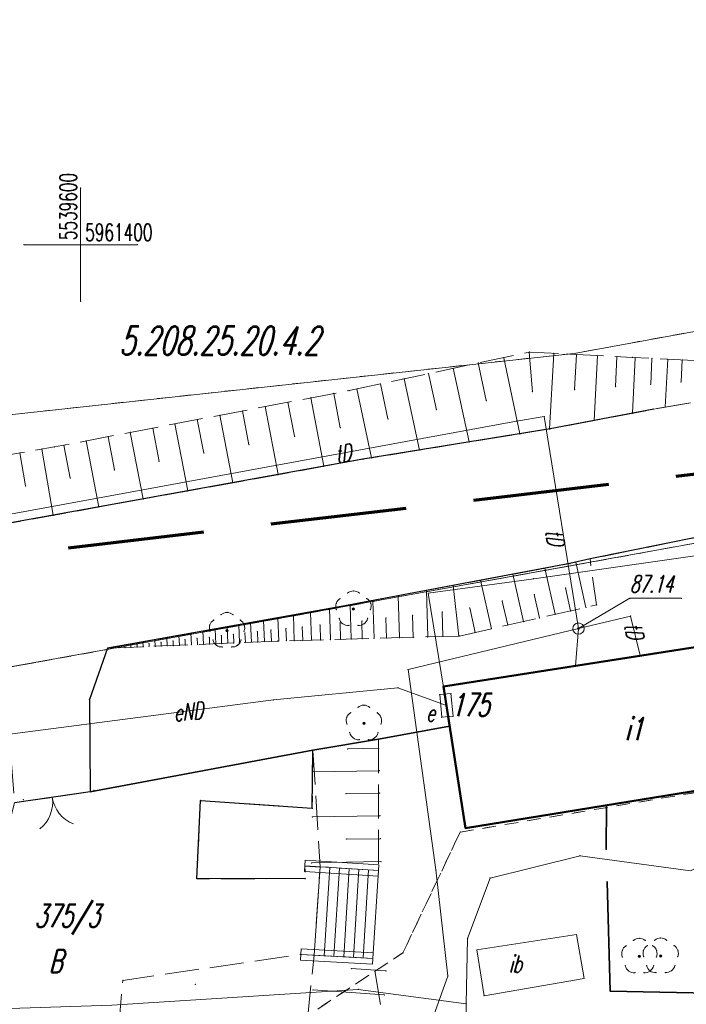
# Model space of a CAD drawing. Header units: metres. Extents: x 5537264 to 5541990, y 5958323 to 5965240.
# Tile 20 of 29: x 5539597 to 5539627, y 5961366 to 5961410. Entities that reach past the tile are written whole.
import ezdxf
from ezdxf.enums import TextEntityAlignment as Align

# ---------------------------------------------------------------- set-up
doc = ezdxf.new("R2010")
doc.units = ezdxf.units.M
for name, pattern in [('L_0_03', [1, 0.5, -0.5]), ('L_0_06', [2, 1.5, -0.5]), ('L_0_0C', [3, 2, -1]), ('L_0_15', [0]), ('L_0_29', [0]), ('L_0_C5', [0])]:
    doc.linetypes.add(name, pattern=pattern)
doc.layers.get('0').update_dxf_attribs({"linetype": 'CONTINUOUS', "lineweight": 18})
for name, color, linetype, lineweight in [('000_Inne__niezydentyfikowane_', 7, 'CONTINUOUS', 18), ('210_oznaczenie_konturu_uzytku_gruntowego', 3, 'CONTINUOUS', 18), ('211_numer_dzialki_ewidencyjnej', 96, 'CONTINUOUS', 18), ('217_kontur_klasyfikacyjny', 3, 'L_0_03', 18), ('218_kontur_uzytku_gruntowego', 3, 'L_0_03', 18), ('219_dzialka_ewidencyjna', 96, 'CONTINUOUS', 18), ('312_budynek_ewidencyjny', 7, 'CONTINUOUS', 50), ('312_oznaczenie_budynku_ewidencyjnego', 7, 'CONTINUOUS', 18), ('312_oznaczenie_budynku_ewidencyjnego_Atr117', 7, 'CONTINUOUS', 18), ('brama', 7, 'L_0_C5', 18), ('bt', 7, 'L_0_06', 18), ('drzewo_lisciaste', 7, 'CONTINUOUS', 18), ('foliak_dla_projektanta', 5, 'CONTINUOUS', 18), ('jezdnia', 7, 'L_0_06', 18), ('komora_podziemna', 7, 'CONTINUOUS', 18), ('KR_ObiektKarto', 7, 'CONTINUOUS', 18), ('kraw', 7, 'CONTINUOUS', 25), ('kraweznik', 7, 'CONTINUOUS', 25), ('mur_op', 7, 'L_0_29', 18), ('ogr', 7, 'L_0_15', 35), ('ogrodzenie_trwale', 7, 'L_0_15', 35), ('opios', 7, 'CONTINUOUS', 18), ('przewod_elektroenergetyczny_podziemny', 7, 'CONTINUOUS', 18), ('przewod_elektroenergetyczny_podziemny_Atr1', 7, 'CONTINUOUS', 18), ('przewod_gazowy', 7, 'CONTINUOUS', 18), ('przewod_telekomunikacyjny_podziemny', 7, 'CONTINUOUS', 18), ('przewod_telekomunikacyjny_podziemny_Atr1', 7, 'CONTINUOUS', 18), ('rzedna', 7, 'CONTINUOUS', 18), ('rzedna_Atr2', 7, 'CONTINUOUS', 18), ('sch', 7, 'CONTINUOUS', 18), ('skarpa_nieumocniona', 7, 'L_0_06', 18), ('szafa_elektroenergetyczna_lub_kontener', 7, 'CONTINUOUS', 18), ('szafa_elektroenergetyczna_lub_kontener_Atr17', 7, 'CONTINUOUS', 18), ('Wstawianie_ramki_sekcyjnej_z_opisem', 7, 'CONTINUOUS', 18), ('Zakres', 7, 'L_0_0C', 70)]:
    doc.layers.add(name, color=color, linetype=linetype, lineweight=lineweight)
doc.styles.get("Standard").update_dxf_attribs({"font": 'simplex.shx'})
doc.linetypes.add('L_0_15_SHX', pattern='A,0,-0.375,-0.75,-0.75,-0.75,-0.75,-0.75,[1,4073 CAD MZ Rusinowo Szkoła GG.6640.1081.2024.shx,S=0.05,R=0,X=0,Y=0],-0.75,-0.75,-0.75,-0.75,-0.375', length=7.5)
doc.linetypes.add('L_0_29_SHX', pattern='A,0,-0.25,-0.5,-0.5,-0.5,-0.5,-0.5,-0.5,-0.5,-0.5,[2,4073 CAD MZ Rusinowo Szkoła GG.6640.1081.2024.shx,S=0.05,R=0,X=0,Y=0],-0.5,[3,4073 CAD MZ Rusinowo Szkoła GG.6640.1081.2024.shx,S=0.05,R=0,X=0,Y=0],-0.25', length=5)

# ---------------------------------------------------------------- blocks, each defined once
blk = doc.blocks.new('KTOK02_500')
at = {"color": 0, "linetype": 'Continuous', "lineweight": 13}
for centre, start, end in [((-3, 0), 0, 60.01836), ((3, 0), 119.98164, 180)]:
    blk.add_arc(centre, 3, start, end, dxfattribs=at)
blk = doc.blocks.new('L_0_29_1')
at = {"color": 0, "linetype": 'Continuous', "lineweight": 13, "flags": 128}
blk.add_lwpolyline([(0, -0.5), (0, 0.5)], dxfattribs=at)
blk = doc.blocks.new('L_0_29_2')
at = {"color": 0, "linetype": 'Continuous', "lineweight": 13, "flags": 128}
blk.add_lwpolyline([(0, 0.5), (0, -0.5)], dxfattribs=at)

msp = doc.modelspace()

# ---------------------------------------------------------------- hatches: boundary and pattern name
at = {"layer": 'drzewo_lisciaste', "linetype": 'Continuous', "lineweight": 18}
for points in [[(5539612.04, 5961383.88, 1), (5539612.04, 5961383.98, 1)], [(5539606.46, 5961382.93, 1), (5539606.46, 5961383.03, 1)], [(5539612.5, 5961378.84, 1), (5539612.5, 5961378.94, 1)], [(5539624.66, 5961368.56, 1), (5539624.66, 5961368.66, 1)], [(5539625.6, 5961368.57, 1), (5539625.6, 5961368.67, 1)]]:
    msp.add_hatch(color=256, dxfattribs=at).paths.add_polyline_path(points)
at = {"layer": 'rzedna', "linetype": 'Continuous', "lineweight": 18}
msp.add_hatch(color=256, dxfattribs=at).paths.add_polyline_path([(5539621.97, 5961383.025, 1), (5539621.97, 5961383.115, 1)])

# ---------------------------------------------------------------- linework, layer by layer
for p in [(5539600, 5961402.5), (5539597.5, 5961400), (5539600, 5961400), (5539602.5, 5961400), (5539600, 5961397.5), (5539619.79, 5961395.26), (5539619.82, 5961395.27), (5539620.88, 5961395.21), (5539621.47, 5961395.18), (5539617.55, 5961394.79), (5539618.67, 5961395.02), (5539621.88, 5961395.16), (5539622.81, 5961395.11), (5539623.67, 5961395.07), (5539624.35, 5961395.03), (5539624.47, 5961395.02), (5539625.21, 5961394.99), (5539625.91, 5961394.95), (5539626.55, 5961394.92), (5539615.35, 5961394.32), (5539616.44, 5961394.55), (5539614.28, 5961394.09), (5539626.5, 5961393.94), (5539611.17, 5961393.44), (5539611.85, 5961393.57), (5539612.19, 5961393.64), (5539613.23, 5961393.86), (5539619.94, 5961393.52), (5539621.8, 5961393.61), (5539623.61, 5961393.74), (5539625.16, 5961393.85), (5539609.15, 5961393.05), (5539610.16, 5961393.25), (5539617.9, 5961393.13), (5539607.14, 5961392.67), (5539608.14, 5961392.86), (5539615.7, 5961392.72), (5539625.3, 5961392.75), (5539625.8, 5961392.84), (5539605.15, 5961392.29), (5539606.15, 5961392.48), (5539613.56, 5961392.32), (5539619.24, 5961392.22), (5539620.46, 5961392.42), (5539622.66, 5961392.25), (5539624.35, 5961392.57), (5539602.19, 5961391.72), (5539603.18, 5961391.91), (5539604.16, 5961392.1), (5539611.46, 5961391.93), (5539620.69, 5961391.88), (5539620.72, 5961391.88), (5539600.24, 5961391.35), (5539601.21, 5961391.53), (5539609.44, 5961391.55), (5539617.14, 5961391.3), (5539619.39, 5961391.66), (5539598.29, 5961390.99), (5539598.84, 5961391.08), (5539599.26, 5961391.16), (5539607.43, 5961391.18), (5539614.95, 5961390.94), (5539597.32, 5961390.82), (5539603.46, 5961390.44), (5539605.44, 5961390.81), (5539612.46, 5961390.54), (5539612.84, 5961390.6), (5539601.49, 5961390.07), (5539610.73, 5961390.23), (5539599.54, 5961389.71), (5539608.72, 5961389.86), (5539597.57, 5961389.36), (5539604.73, 5961389.14), (5539606.72, 5961389.5), (5539602.76, 5961388.79), (5539600.8, 5961388.43), (5539598.79, 5961388.07), (5539622.48, 5961386.14), (5539620.48, 5961385.73), (5539621.59, 5961385.94), (5539621.85, 5961386), (5539617.65, 5961385.2), (5539619.08, 5961385.47), (5539620, 5961385.27), (5539616.44, 5961384.97), (5539621.4, 5961384.86), (5539611.452, 5961384.396), (5539611.779, 5961384.633), (5539612.04, 5961384.73), (5539612.301, 5961384.633), (5539612.628, 5961384.396), (5539614.02, 5961384.51), (5539615.26, 5961384.75), (5539615.34, 5961384.63), (5539620.02, 5961384.57), (5539624.24, 5961384.41), (5539626.517, 5961384.41), (5539610.98, 5961383.95), (5539611.28, 5961384.178), (5539611.291, 5961383.901), (5539611.5, 5961384.04), (5539611.89, 5961384.11), (5539612.04, 5961383.93), (5539612.789, 5961383.901), (5539612.8, 5961384.178), (5539612.9, 5961384.3), (5539617.17, 5961383.98), (5539618.61, 5961384.28), (5539622.3, 5961384), (5539622.77, 5961384.11), (5539606.199, 5961383.683), (5539606.46, 5961383.78), (5539606.721, 5961383.683), (5539608.71, 5961383.54), (5539609.4, 5961383.66), (5539610.15, 5961383.8), (5539611.416, 5961383.515), (5539612.664, 5961383.515), (5539613.47, 5961383.53), (5539614.65, 5961383.66), (5539615.96, 5961383.8), (5539620.25, 5961383.54), (5539620.94, 5961383.7), (5539621.62, 5961383.85), (5539624.27, 5961383.62), (5539605.7, 5961383.228), (5539605.872, 5961383.446), (5539605.93, 5961383.05), (5539606.46, 5961383.14), (5539606.98, 5961383.23), (5539607.048, 5961383.446), (5539607.22, 5961383.228), (5539607.5, 5961383.33), (5539608.07, 5961383.43), (5539609.06, 5961383.07), (5539609.78, 5961383.14), (5539610.57, 5961383.22), (5539611.45, 5961383.31), (5539611.57, 5961383.282), (5539611.839, 5961383.207), (5539612.241, 5961383.207), (5539612.41, 5961383.41), (5539612.51, 5961383.282), (5539618.13, 5961383.06), (5539618.85, 5961383.22), (5539619.55, 5961383.38), (5539621.97, 5961383.07), (5539621.97, 5961383.07), (5539621.97, 5961383.07), (5539603.81, 5961382.67), (5539604.34, 5961382.76), (5539604.87, 5961382.86), (5539605.14, 5961382.64), (5539605.4, 5961382.95), (5539605.68, 5961382.69), (5539605.711, 5961382.951), (5539606.21, 5961382.75), (5539606.46, 5961382.98), (5539606.74, 5961382.81), (5539607.209, 5961382.951), (5539607.25, 5961382.87), (5539607.8, 5961382.93), (5539608.4, 5961383), (5539611.47, 5961382.6), (5539611.94, 5961382.61), (5539612.43, 5961382.62), (5539612.95, 5961382.64), (5539613.5, 5961382.65), (5539614.07, 5961382.67), (5539614.68, 5961382.68), (5539615.32, 5961382.7), (5539615.99, 5961382.72), (5539616.69, 5961382.74), (5539616.72, 5961382.74), (5539617.41, 5961382.9), (5539601.19, 5961382.2), (5539601.69, 5961382.29), (5539601.69, 5961382.22), (5539601.95, 5961382.28), (5539601.96, 5961382.23), (5539602.22, 5961382.38), (5539602.22, 5961382.24), (5539602.49, 5961382.34), (5539602.49, 5961382.26), (5539602.75, 5961382.48), (5539602.76, 5961382.27), (5539603.02, 5961382.4), (5539603.02, 5961382.28), (5539603.28, 5961382.57), (5539603.29, 5961382.29), (5539603.55, 5961382.46), (5539603.56, 5961382.3), (5539603.82, 5961382.31), (5539604.08, 5961382.52), (5539604.09, 5961382.32), (5539604.36, 5961382.33), (5539604.61, 5961382.58), (5539604.62, 5961382.35), (5539604.89, 5961382.36), (5539605.16, 5961382.37), (5539605.42, 5961382.38), (5539605.69, 5961382.39), (5539605.836, 5961382.565), (5539605.96, 5961382.4), (5539605.99, 5961382.332), (5539606.22, 5961382.41), (5539606.259, 5961382.257), (5539606.49, 5961382.43), (5539606.661, 5961382.257), (5539606.76, 5961382.44), (5539606.93, 5961382.332), (5539607.01, 5961382.45), (5539607.084, 5961382.565), (5539607.27, 5961382.46), (5539607.54, 5961382.47), (5539607.82, 5961382.48), (5539608.11, 5961382.5), (5539608.42, 5961382.51), (5539608.7, 5961382.52), (5539608.74, 5961382.52), (5539609.08, 5961382.53), (5539609.43, 5961382.54), (5539609.8, 5961382.55), (5539610.19, 5961382.56), (5539610.59, 5961382.57), (5539611.02, 5961382.58), (5539624.7, 5961381.88), (5539621.84, 5961381.43), (5539614.45, 5961381.26), (5539614, 5961380.46), (5539616.01, 5961380.52), (5539616.01, 5961380.52), (5539615.846, 5961380.155), (5539616.344, 5961380.201), (5539600.39, 5961379.94), (5539608.51, 5961379.92), (5539612.239, 5961379.593), (5539612.5, 5961379.69), (5539612.761, 5961379.593), (5539616.14, 5961379.68), (5539611.74, 5961379.138), (5539611.912, 5961379.356), (5539613.088, 5961379.356), (5539613.26, 5961379.138), (5539615.936, 5961379.159), (5539616.434, 5961379.205), (5539611.751, 5961378.861), (5539612.5, 5961378.89), (5539613.249, 5961378.861), (5539616.28, 5961378.76), (5539611.876, 5961378.475), (5539612.03, 5961378.242), (5539612.97, 5961378.242), (5539613.124, 5961378.475), (5539612.299, 5961378.167), (5539612.701, 5961378.167), (5539613.15, 5961378.19), (5539610.25, 5961377.71), (5539611.78, 5961377.76), (5539613.16, 5961377.79), (5539610.24, 5961376.75), (5539613.18, 5961376.8), (5539600.421, 5961375.87), (5539600.59, 5961375.94), (5539611.71, 5961375.79), (5539613.19, 5961375.81), (5539597.47, 5961375.52), (5539605.29, 5961375.49), (5539623.21, 5961375.29), (5539623.21, 5961375.29), (5539610.22, 5961375.14), (5539613.21, 5961374.81), (5539610.22, 5961374.76), (5539616.75, 5961374.09), (5539616.98, 5961374.26), (5539616.98, 5961374.26), (5539611.72, 5961373.78), (5539613.23, 5961373.8), (5539622.04, 5961373.05), (5539623.195, 5961373.324), (5539605.163, 5961372.749), (5539609.899, 5961372.602), (5539610.2, 5961372.73), (5539613.25, 5961372.79), (5539610.57, 5961372.56), (5539613.14, 5961372.4), (5539615.68, 5961372.42), (5539605.13, 5961372.03), (5539609.907, 5961372.039), (5539609.91, 5961372.04), (5539618.07, 5961372.06), (5539623.236, 5961371.901), (5539617.08, 5961369.4), (5539624.399, 5961369.313), (5539624.66, 5961369.41), (5539624.921, 5961369.313), (5539625.339, 5961369.323), (5539625.6, 5961369.42), (5539625.861, 5961369.323), (5539609.722, 5961368.694), (5539614.22, 5961368.76), (5539623.9, 5961368.858), (5539624.072, 5961369.076), (5539624.84, 5961368.868), (5539625.012, 5961369.086), (5539625.248, 5961369.076), (5539625.42, 5961368.858), (5539626.188, 5961369.086), (5539626.36, 5961368.868), (5539610.3, 5961368.66), (5539612.89, 5961368.52), (5539623.911, 5961368.581), (5539624.66, 5961368.61), (5539624.851, 5961368.591), (5539625.409, 5961368.581), (5539625.6, 5961368.62), (5539626.349, 5961368.591), (5539611.94, 5961368.07), (5539613.47, 5961367.97), (5539624.036, 5961368.195), (5539624.19, 5961367.962), (5539624.459, 5961367.887), (5539624.861, 5961367.887), (5539624.976, 5961368.205), (5539625.13, 5961367.962), (5539625.284, 5961368.195), (5539625.399, 5961367.897), (5539625.801, 5961367.897), (5539626.07, 5961367.972), (5539626.224, 5961368.205), (5539601.863, 5961367.549), (5539605.06, 5961367.38), (5539616.21, 5961367.74), (5539610.26, 5961367.13), (5539612.25, 5961367.15), (5539623.368, 5961367.079), (5539613.4, 5961366.91), (5539617.02, 5961366.51), (5539617.806, 5961366.87)]:
    msp.add_point(p)
at = {"layer": '000_Inne__niezydentyfikowane_', "linetype": 'Continuous', "lineweight": 18, "flags": 128}
for points in [[(5539619.79, 5961395.26), (5539619.94, 5961393.52)], [(5539620.88, 5961395.21), (5539620.69, 5961391.88)], [(5539617.55, 5961394.79), (5539617.9, 5961393.13)], [(5539618.67, 5961395.02), (5539619.39, 5961391.66)], [(5539621.88, 5961395.16), (5539621.8, 5961393.61)], [(5539622.81, 5961395.11), (5539622.66, 5961392.25)], [(5539623.67, 5961395.07), (5539623.61, 5961393.74)], [(5539624.47, 5961395.02), (5539624.35, 5961392.57)], [(5539625.21, 5961394.99), (5539625.16, 5961393.85)], [(5539625.91, 5961394.95), (5539625.8, 5961392.84)], [(5539626.55, 5961394.92), (5539626.5, 5961393.94)], [(5539615.35, 5961394.32), (5539615.7, 5961392.72)], [(5539616.44, 5961394.55), (5539617.14, 5961391.3)], [(5539614.28, 5961394.09), (5539614.95, 5961390.94)], [(5539611.17, 5961393.44), (5539611.46, 5961391.93)], [(5539612.19, 5961393.64), (5539612.84, 5961390.6)], [(5539613.23, 5961393.86), (5539613.56, 5961392.32)], [(5539609.15, 5961393.05), (5539609.44, 5961391.55)], [(5539610.16, 5961393.25), (5539610.73, 5961390.23)], [(5539607.14, 5961392.67), (5539607.43, 5961391.18)], [(5539608.14, 5961392.86), (5539608.72, 5961389.86)], [(5539605.15, 5961392.29), (5539605.44, 5961390.81)], [(5539606.15, 5961392.48), (5539606.72, 5961389.5)], [(5539602.19, 5961391.72), (5539602.76, 5961388.79)], [(5539603.18, 5961391.91), (5539603.46, 5961390.44)], [(5539604.16, 5961392.1), (5539604.73, 5961389.14)], [(5539600.24, 5961391.35), (5539600.8, 5961388.43)], [(5539601.21, 5961391.53), (5539601.49, 5961390.07)], [(5539598.29, 5961390.99), (5539598.79, 5961388.07)], [(5539599.26, 5961391.16), (5539599.54, 5961389.71)], [(5539597.32, 5961390.82), (5539597.57, 5961389.36)], [(5539620.94, 5961383.7), (5539620.48, 5961385.73)], [(5539622.3, 5961384), (5539621.85, 5961386)], [(5539618.13, 5961383.06), (5539617.65, 5961385.2)], [(5539619.55, 5961383.38), (5539619.08, 5961385.47)], [(5539616.69, 5961382.74), (5539616.44, 5961384.97)], [(5539621.62, 5961383.85), (5539621.4, 5961384.86)], [(5539614.07, 5961382.67), (5539614.02, 5961384.51)], [(5539615.32, 5961382.7), (5539615.26, 5961384.75)], [(5539620.25, 5961383.54), (5539620.02, 5961384.57)], [(5539611.02, 5961382.58), (5539610.98, 5961383.95)], [(5539611.94, 5961382.61), (5539611.89, 5961384.11)], [(5539612.95, 5961382.64), (5539612.9, 5961384.3)], [(5539617.41, 5961382.9), (5539617.17, 5961383.98)], [(5539618.85, 5961383.22), (5539618.61, 5961384.28)], [(5539608.74, 5961382.52), (5539608.71, 5961383.54)], [(5539609.43, 5961382.54), (5539609.4, 5961383.66)], [(5539610.19, 5961382.56), (5539610.15, 5961383.8)], [(5539613.5, 5961382.65), (5539613.47, 5961383.53)], [(5539614.68, 5961382.68), (5539614.65, 5961383.66)], [(5539615.99, 5961382.72), (5539615.96, 5961383.8)], [(5539605.96, 5961382.4), (5539605.93, 5961383.05)], [(5539606.49, 5961382.43), (5539606.46, 5961383.14)], [(5539607.01, 5961382.45), (5539606.98, 5961383.23)], [(5539607.54, 5961382.47), (5539607.5, 5961383.33)], [(5539608.11, 5961382.5), (5539608.07, 5961383.43)], [(5539609.08, 5961382.53), (5539609.06, 5961383.07)], [(5539609.8, 5961382.55), (5539609.78, 5961383.14)], [(5539610.59, 5961382.57), (5539610.57, 5961383.22)], [(5539611.47, 5961382.6), (5539611.45, 5961383.31)], [(5539612.43, 5961382.62), (5539612.41, 5961383.41)], [(5539603.82, 5961382.31), (5539603.81, 5961382.67)], [(5539604.36, 5961382.33), (5539604.34, 5961382.76)], [(5539604.89, 5961382.36), (5539604.87, 5961382.86)], [(5539605.16, 5961382.37), (5539605.14, 5961382.64)], [(5539605.42, 5961382.38), (5539605.4, 5961382.95)], [(5539605.69, 5961382.39), (5539605.68, 5961382.69)], [(5539606.22, 5961382.41), (5539606.21, 5961382.75)], [(5539606.76, 5961382.44), (5539606.74, 5961382.81)], [(5539607.27, 5961382.46), (5539607.25, 5961382.87)], [(5539607.82, 5961382.48), (5539607.8, 5961382.93)], [(5539608.42, 5961382.51), (5539608.4, 5961383)], [(5539601.69, 5961382.22), (5539601.69, 5961382.29)], [(5539601.96, 5961382.23), (5539601.95, 5961382.28)], [(5539602.22, 5961382.24), (5539602.22, 5961382.38)], [(5539602.49, 5961382.26), (5539602.49, 5961382.34)], [(5539602.76, 5961382.27), (5539602.75, 5961382.48)], [(5539603.02, 5961382.28), (5539603.02, 5961382.4)], [(5539603.29, 5961382.29), (5539603.28, 5961382.57)], [(5539603.56, 5961382.3), (5539603.55, 5961382.46)], [(5539604.09, 5961382.32), (5539604.08, 5961382.52)], [(5539604.62, 5961382.35), (5539604.61, 5961382.58)], [(5539613.16, 5961377.79), (5539611.78, 5961377.76)], [(5539613.18, 5961376.8), (5539610.24, 5961376.75)], [(5539613.19, 5961375.81), (5539611.71, 5961375.79)], [(5539613.21, 5961374.81), (5539610.22, 5961374.76)], [(5539613.23, 5961373.8), (5539611.72, 5961373.78)], [(5539613.25, 5961372.79), (5539610.2, 5961372.73)], [(5539613.47, 5961367.97), (5539611.94, 5961368.07)], [(5539613.4, 5961366.91), (5539610.26, 5961367.13)]]:
    msp.add_lwpolyline(points, dxfattribs=at)
at = {"layer": '217_kontur_klasyfikacyjny', "lineweight": 18, "flags": 128}
for points in [[(5539633.12, 5961376.84), (5539616.75, 5961374.09)], [(5539616.75, 5961374.09), (5539614.22, 5961368.76)], [(5539614.22, 5961368.76), (5539607.29, 5961364.2)]]:
    msp.add_lwpolyline(points, dxfattribs=at)
at = {"layer": '218_kontur_uzytku_gruntowego', "lineweight": 18, "flags": 128}
for points in [[(5539702.41, 5961409.93), (5539621.78, 5961395.21)], [(5539621.78, 5961395.21), (5539548.23, 5961387.22)], [(5539631.48, 5961387.62), (5539577.42, 5961377.86)], [(5539577.42, 5961377.86), (5539631.48, 5961387.62)], [(5539633.12, 5961376.84), (5539616.75, 5961374.09)], [(5539616.75, 5961374.09), (5539633.12, 5961376.84)], [(5539616.75, 5961374.09), (5539614.22, 5961368.76)], [(5539614.22, 5961368.76), (5539616.75, 5961374.09)], [(5539614.22, 5961368.76), (5539607.29, 5961364.2)], [(5539607.29, 5961364.2), (5539614.22, 5961368.76)]]:
    msp.add_lwpolyline(points, dxfattribs=at)
at = {"layer": '219_dzialka_ewidencyjna', "linetype": 'Continuous', "lineweight": 18, "flags": 128}
for points in [[(5539702.41, 5961409.93), (5539621.78, 5961395.21)], [(5539621.78, 5961395.21), (5539548.23, 5961387.22)], [(5539577.42, 5961377.86), (5539645.79, 5961390.2)]]:
    msp.add_lwpolyline(points, dxfattribs=at)
at = {"layer": '312_budynek_ewidencyjny', "linetype": 'Continuous', "lineweight": 50, "flags": 128}
for points in [[(5539616.01, 5961380.52), (5539632.11, 5961383.03)], [(5539616.98, 5961374.26), (5539616.01, 5961380.52)], [(5539633.03, 5961376.87), (5539616.98, 5961374.26)]]:
    msp.add_lwpolyline(points, dxfattribs=at)
at = {"layer": 'brama', "linetype": 'CONTINUOUS', "lineweight": 18}
msp.add_line((5539600.421, 5961375.87), (5539597.08, 5961375.38), dxfattribs=at)
at = {"layer": 'bt', "lineweight": 18, "flags": 128}
msp.add_lwpolyline([(5539593.477, 5961356.9), (5539593.78, 5961363.04), (5539587.33, 5961363.34), (5539587.18, 5961360.18), (5539584.98, 5961360.25), (5539584.98, 5961361.41), (5539580.92, 5961361.43), (5539580.81, 5961367.97), (5539586.53, 5961371.55), (5539592.36, 5961371.55), (5539593.12, 5961372), (5539596.86, 5961374.52), (5539597.08, 5961375.38), (5539600.421, 5961375.87), (5539610.25, 5961377.71), (5539610.22, 5961375.14), (5539605.29, 5961375.49), (5539605.13, 5961372.03), (5539609.91, 5961372.04), (5539609.899, 5961372.602), (5539610.57, 5961372.56), (5539610.3, 5961368.66), (5539609.722, 5961368.694), (5539601.863, 5961367.549), (5539601.408, 5961362.448), (5539595.154, 5961359.805), (5539594.91, 5961357.16), (5539594.894, 5961356.831)], close=True, dxfattribs=at)
at = {"layer": 'drzewo_lisciaste', "lineweight": 18}
for centre in [(5539612.04, 5961383.93), (5539606.46, 5961382.98), (5539612.5, 5961378.89), (5539624.66, 5961368.61), (5539625.6, 5961368.62)]:
    msp.add_circle(centre, 0.05, dxfattribs=at)
for centre, radius, start, end in [((5539611.66, 5961384.054), 0.4, 121.308, 202.548), ((5539612.04, 5961384.33), 0.4, 49.272, 130.728), ((5539612.42, 5961384.054), 0.4, 337.452, 58.692), ((5539606.46, 5961383.38), 0.4, 49.272, 130.728), ((5539611.805, 5961383.606), 0.4, 193.221, 274.871), ((5539612.275, 5961383.606), 0.4, 265.129, 346.779), ((5539606.08, 5961383.104), 0.4, 121.308, 202.548), ((5539606.84, 5961383.104), 0.4, 337.452, 58.692), ((5539606.225, 5961382.656), 0.4, 193.221, 274.871), ((5539606.695, 5961382.656), 0.4, 265.129, 346.779), ((5539612.5, 5961379.29), 0.4, 49.272, 130.728), ((5539612.12, 5961379.014), 0.4, 121.308, 202.548), ((5539612.88, 5961379.014), 0.4, 337.452, 58.692), ((5539612.265, 5961378.566), 0.4, 193.221, 274.871), ((5539612.735, 5961378.566), 0.4, 265.129, 346.779), ((5539624.66, 5961369.01), 0.4, 49.272, 130.728), ((5539625.6, 5961369.02), 0.4, 49.272, 130.728), ((5539624.28, 5961368.734), 0.4, 121.308, 202.548), ((5539625.22, 5961368.744), 0.4, 121.308, 202.548), ((5539625.04, 5961368.734), 0.4, 337.452, 58.692), ((5539625.98, 5961368.744), 0.4, 337.452, 58.692), ((5539624.425, 5961368.286), 0.4, 193.221, 274.871), ((5539624.895, 5961368.286), 0.4, 265.129, 346.779), ((5539625.346, 5961368.27), 0.377, 190.0568, 278.0352), ((5539625.835, 5961368.296), 0.4, 265.129, 346.779)]:
    msp.add_arc(centre, radius, start, end, dxfattribs=at)
at = {"layer": 'foliak_dla_projektanta', "linetype": 'Continuous', "lineweight": 18, "flags": 128}
msp.add_lwpolyline([(5539617.484, 5961368.892), (5539621.887, 5961369.575), (5539622.221, 5961367.627), (5539617.806, 5961366.87)], close=True, dxfattribs=at)
at = {"layer": 'jezdnia', "lineweight": 18, "flags": 128}
msp.add_lwpolyline([(5539544.69, 5961378.1), (5539545.9, 5961378.28), (5539556.8, 5961380.23), (5539569.38, 5961382.62), (5539578.17, 5961384.3), (5539593.82, 5961387.17), (5539612.46, 5961390.54), (5539620.72, 5961391.88), (5539625.3, 5961392.75), (5539628.88, 5961393.36), (5539635.21, 5961394.43), (5539636.06, 5961391.13), (5539630.51, 5961387.77), (5539622.48, 5961386.14), (5539621.59, 5961385.94), (5539611.5, 5961384.04), (5539601.19, 5961382.2), (5539600.39, 5961379.94), (5539600.421, 5961375.87), (5539597.08, 5961375.38), (5539596.78, 5961379.29), (5539596.74, 5961379.47), (5539595.9, 5961380.82), (5539594.82, 5961381.1), (5539584.45, 5961379.33), (5539577.08, 5961377.89), (5539569.92, 5961376.56), (5539560.38, 5961374.69), (5539552.68, 5961373.7), (5539546.03, 5961371.76), (5539544.9, 5961369.91), (5539541.27, 5961367.82), (5539542.32, 5961378), (5539542.51, 5961379.21)], close=True, dxfattribs=at)
at = {"layer": 'komora_podziemna', "lineweight": 18}
msp.add_circle((5539621.97, 5961383.07), 0.25, dxfattribs=at)
at = {"layer": 'KR_ObiektKarto', "linetype": 'Continuous', "lineweight": 18, "flags": 128}
for points in [[(5539610.994, 5961372.534), (5539610.751, 5961368.636)], [(5539611.423, 5961372.507), (5539611.181, 5961368.612)], [(5539611.852, 5961372.48), (5539611.61, 5961368.589)], [(5539612.282, 5961372.453), (5539612.04, 5961368.566)], [(5539612.711, 5961372.427), (5539612.469, 5961368.543)], [(5539613.14, 5961372.4), (5539613.14, 5961372.4)]]:
    msp.add_lwpolyline(points, dxfattribs=at)
at = {"layer": 'kraw', "linetype": 'Continuous', "lineweight": 25, "flags": 128}
msp.add_lwpolyline([(5539609.899, 5961372.602), (5539610.57, 5961372.56)], dxfattribs=at)
at = {"layer": 'kraweznik', "linetype": 'Continuous', "lineweight": 25, "flags": 128}
for points in [[(5539625.3, 5961392.75), (5539620.72, 5961391.88), (5539612.46, 5961390.54), (5539593.82, 5961387.17), (5539578.17, 5961384.3), (5539569.38, 5961382.62), (5539556.8, 5961380.23), (5539545.9, 5961378.28), (5539544.69, 5961378.1), (5539542.51, 5961379.21)], [(5539630.51, 5961387.77), (5539622.48, 5961386.14), (5539621.59, 5961385.94), (5539611.5, 5961384.04), (5539601.19, 5961382.2), (5539600.39, 5961379.94), (5539600.421, 5961375.87)], [(5539609.91, 5961372.04), (5539605.13, 5961372.03), (5539605.29, 5961375.49), (5539610.22, 5961375.14), (5539610.25, 5961377.71), (5539600.421, 5961375.87)], [(5539600.421, 5961375.87), (5539597.08, 5961375.38)]]:
    msp.add_lwpolyline(points, dxfattribs=at)
at = {"layer": 'mur_op', "linetype": 'L_0_29_SHX', "lineweight": 18}
for p, q in [((5539609.899, 5961372.602), (5539613.14, 5961372.4)), ((5539609.722, 5961368.694), (5539612.89, 5961368.52))]:
    msp.add_line(p, q, dxfattribs=at)
at = {"layer": 'mur_op', "linetype": 'CONTINUOUS', "lineweight": 18}
for p, q in [((5539609.914, 5961372.851), (5539613.156, 5961372.65)), ((5539609.883, 5961372.352), (5539613.124, 5961372.15)), ((5539609.736, 5961368.944), (5539612.904, 5961368.77)), ((5539609.708, 5961368.444), (5539612.876, 5961368.27))]:
    msp.add_line(p, q, dxfattribs=at)
at = {"layer": 'ogr', "linetype": 'CONTINUOUS', "lineweight": 35}
for p, q in [((5539623.195, 5961373.324), (5539623.21, 5961375.29)), ((5539623.368, 5961367.079), (5539623.236, 5961371.901)), ((5539629.9, 5961366.94), (5539623.368, 5961367.079))]:
    msp.add_line(p, q, dxfattribs=at)
at = {"layer": 'ogr', "linetype": 'L_0_15_SHX', "lineweight": 35}
for p, q in [((5539623.195, 5961373.324), (5539623.21, 5961375.29)), ((5539623.368, 5961367.079), (5539623.236, 5961371.901)), ((5539629.9, 5961366.94), (5539623.368, 5961367.079))]:
    msp.add_line(p, q, dxfattribs=at)
at = {"layer": 'ogrodzenie_trwale', "linetype": 'CONTINUOUS', "lineweight": 35}
for p, q in [((5539616.28, 5961378.76), (5539613.15, 5961378.19)), ((5539613.15, 5961378.19), (5539610.25, 5961377.71)), ((5539610.25, 5961377.71), (5539600.421, 5961375.87))]:
    msp.add_line(p, q, dxfattribs=at)
at = {"layer": 'ogrodzenie_trwale', "linetype": 'L_0_15_SHX', "lineweight": 35}
for p, q in [((5539616.28, 5961378.76), (5539613.15, 5961378.19)), ((5539613.15, 5961378.19), (5539610.25, 5961377.71)), ((5539610.25, 5961377.71), (5539600.421, 5961375.87))]:
    msp.add_line(p, q, dxfattribs=at)
at = {"layer": 'przewod_elektroenergetyczny_podziemny', "linetype": 'Continuous', "lineweight": 18, "flags": 128}
for points in [[(5539641.17, 5961409.54), (5539642.38, 5961403.11), (5539637.58, 5961402.37), (5539639.08, 5961395.05), (5539640.61, 5961388.34), (5539636.19, 5961388.1), (5539629.48, 5961386.62), (5539620, 5961385.27), (5539615.34, 5961384.63), (5539616.14, 5961379.68)], [(5539616.14, 5961379.68), (5539614, 5961380.46), (5539608.51, 5961379.92), (5539596.65, 5961378.38), (5539596.02, 5961378.1), (5539594.18, 5961373.84), (5539586.61, 5961372.51), (5539579.29, 5961368.12), (5539578.91, 5961360.38), (5539577.43, 5961359.27), (5539579.33, 5961351.09)]]:
    msp.add_lwpolyline(points, dxfattribs=at)
at = {"layer": 'przewod_gazowy', "linetype": 'Continuous', "lineweight": 18, "flags": 128}
for points in [[(5539631.96, 5961401.64), (5539637.15, 5961400.44), (5539636.54, 5961394.5), (5539634.49, 5961387.26), (5539634.83, 5961376.24), (5539626.91, 5961372.38), (5539622.04, 5961373.05), (5539618.07, 5961372.06), (5539617.08, 5961369.4), (5539617.02, 5961366.51)], [(5539617.02, 5961366.51), (5539612.25, 5961367.15), (5539601.38, 5961366.46), (5539585.13, 5961365.92), (5539584.98, 5961360.25)], [(5539617.02, 5961366.51), (5539616.75, 5961352.18), (5539616.46, 5961345.05), (5539616.15, 5961339.78), (5539615.08, 5961332.97), (5539614.03, 5961324.36), (5539612.95, 5961319.45), (5539611.34, 5961315.57), (5539610, 5961311.3), (5539606.64, 5961302.59), (5539602.88, 5961293.99), (5539600.8, 5961289.38), (5539599.49, 5961285.15), (5539600.01, 5961280.28), (5539600.18, 5961274.27), (5539600.25, 5961266.4), (5539600.19, 5961256.71), (5539600.12, 5961251.91)]]:
    msp.add_lwpolyline(points, dxfattribs=at)
at = {"layer": 'przewod_telekomunikacyjny_podziemny', "linetype": 'Continuous', "lineweight": 18, "flags": 128}
for points in [[(5539621.97, 5961383.07), (5539620.46, 5961392.42), (5539619.24, 5961392.22), (5539595.13, 5961387.79), (5539585.54, 5961385.86), (5539580.65, 5961385.07), (5539575.96, 5961384.22), (5539568.82, 5961383.14), (5539560.16, 5961381.83), (5539551.43, 5961380.55), (5539549.81, 5961380.38)], [(5539624.7, 5961381.88), (5539624.27, 5961383.62), (5539621.97, 5961383.07)], [(5539621.97, 5961383.07), (5539614.45, 5961381.26), (5539615.68, 5961372.42), (5539616.21, 5961367.74), (5539615.03, 5961364.46), (5539609.12, 5961363.45), (5539607.72, 5961350.69), (5539593.15, 5961349.35)], [(5539621.97, 5961383.07), (5539621.84, 5961381.43)]]:
    msp.add_lwpolyline(points, dxfattribs=at)
at = {"layer": 'rzedna', "lineweight": 18}
msp.add_circle((5539621.97, 5961383.07), 0.045, dxfattribs=at)
at = {"layer": 'rzedna_Atr2', "linetype": 'Continuous', "lineweight": 18, "flags": 128}
msp.add_lwpolyline([(5539621.97, 5961383.07), (5539624.24, 5961384.41), (5539626.517, 5961384.41)], dxfattribs=at)
at = {"layer": 'sch', "linetype": 'Continuous', "lineweight": 18, "flags": 128}
msp.add_lwpolyline([(5539612.89, 5961368.52), (5539610.3, 5961368.66), (5539610.57, 5961372.56), (5539613.14, 5961372.4)], close=True, dxfattribs=at)
at = {"layer": 'skarpa_nieumocniona', "lineweight": 18, "flags": 128}
for points in [[(5539628.88, 5961393.36), (5539625.3, 5961392.75), (5539620.72, 5961391.88), (5539612.46, 5961390.54), (5539593.82, 5961387.17), (5539578.17, 5961384.3), (5539569.38, 5961382.62), (5539570.26, 5961385.81), (5539575.6, 5961386.87), (5539582.51, 5961388.03), (5539590.32, 5961389.62), (5539598.84, 5961391.08), (5539611.85, 5961393.57), (5539619.82, 5961395.27), (5539621.47, 5961395.18), (5539624.35, 5961395.03), (5539628.89, 5961394.81)], [(5539628.88, 5961393.36), (5539625.3, 5961392.75), (5539620.72, 5961391.88), (5539612.46, 5961390.54), (5539593.82, 5961387.17), (5539578.17, 5961384.3), (5539569.38, 5961382.62), (5539570.26, 5961385.81), (5539575.6, 5961386.87), (5539582.51, 5961388.03), (5539590.32, 5961389.62), (5539598.84, 5961391.08), (5539611.85, 5961393.57), (5539619.82, 5961395.27), (5539621.47, 5961395.18), (5539624.35, 5961395.03), (5539628.89, 5961394.81)], [(5539616.72, 5961382.74), (5539608.7, 5961382.52), (5539601.19, 5961382.2), (5539611.5, 5961384.04), (5539621.59, 5961385.94), (5539622.48, 5961386.14), (5539622.77, 5961384.11)], [(5539616.72, 5961382.74), (5539608.7, 5961382.52), (5539601.19, 5961382.2), (5539611.5, 5961384.04), (5539621.59, 5961385.94), (5539622.48, 5961386.14), (5539622.77, 5961384.11)], [(5539613.15, 5961378.19), (5539613.14, 5961372.4), (5539610.57, 5961372.56), (5539610.25, 5961377.71)], [(5539605.581, 5961330.108), (5539606.21, 5961337.04), (5539607.5, 5961346.46), (5539608.69, 5961355.58), (5539609.63, 5961362.19), (5539610.3, 5961368.66), (5539612.89, 5961368.52), (5539613.33, 5961365.93), (5539612.95, 5961360.38), (5539612.48, 5961350.68), (5539611.64, 5961340.27), (5539611.12, 5961333.14), (5539610.151, 5961329.37)]]:
    msp.add_lwpolyline(points, close=True, dxfattribs=at)
at = {"layer": 'szafa_elektroenergetyczna_lub_kontener', "linetype": 'Continuous', "lineweight": 18, "flags": 128}
for points in [[(5539616.344, 5961380.201), (5539615.846, 5961380.155)], [(5539615.936, 5961379.159), (5539615.846, 5961380.155)], [(5539616.434, 5961379.205), (5539616.344, 5961380.201)], [(5539616.434, 5961379.205), (5539615.936, 5961379.159)]]:
    msp.add_lwpolyline(points, dxfattribs=at)
at = {"layer": 'Wstawianie_ramki_sekcyjnej_z_opisem', "linetype": 'Continuous', "lineweight": 18, "flags": 128}
for points in [[(5539600, 5961397.5), (5539600, 5961402.5)], [(5539600, 5961397.5), (5539600, 5961402.5)], [(5539600, 5961397.5), (5539600, 5961402.5)], [(5539600, 5961397.5), (5539600, 5961402.5)], [(5539597.5, 5961400), (5539600, 5961400)], [(5539597.5, 5961400), (5539600, 5961400)], [(5539600, 5961400), (5539602.5, 5961400)], [(5539600, 5961400), (5539602.5, 5961400)]]:
    msp.add_lwpolyline(points, dxfattribs=at)
at = {"layer": 'Zakres', "lineweight": 70, "ltscale": 3, "flags": 128}
msp.add_lwpolyline([(5539630.53, 5961390.3), (5539628.94, 5961331.74), (5539600.56, 5961283.04), (5539537.62, 5961279.94), (5539520.78, 5961299.6), (5539520.6, 5961305.18), (5539524.89, 5961364.28), (5539536.45, 5961379.17)], close=True, dxfattribs=at)

# ---------------------------------------------------------------- block references
at = {"layer": 'brama', "linetype": 'Continuous', "xscale": 0.5, "yscale": 0.5, "zscale": 0.5, "rotation": 188.34}
msp.add_blockref('KTOK02_500', (5539598.751, 5961375.625), dxfattribs=at)
at = {"layer": 'mur_op', "linetype": 'Continuous', "xscale": 0.5, "yscale": 0.5, "zscale": 0.5}
for name, p, rotation in [('L_0_29_1', (5539609.899, 5961372.602), 356.44), ('L_0_29_2', (5539613.14, 5961372.4), 176.44), ('L_0_29_1', (5539609.722, 5961368.694), 356.86), ('L_0_29_2', (5539612.89, 5961368.52), 176.86)]:
    msp.add_blockref(name, p, dxfattribs=dict(at, rotation=rotation))

# ---------------------------------------------------------------- texts
at = {"layer": '210_oznaczenie_konturu_uzytku_gruntowego', "lineweight": 20, "oblique": 15, "width": 0.66}
msp.add_text('B', height=1, dxfattribs=at).set_placement((5539598.6, 5961368.9), align=Align.TOP_LEFT)
at = {"layer": '211_numer_dzialki_ewidencyjnej', "lineweight": 20, "oblique": 15, "width": 0.66}
msp.add_text('375/3', height=1, dxfattribs=at).set_placement((5539597.96, 5961370.9), align=Align.TOP_LEFT)
at = {"layer": '312_oznaczenie_budynku_ewidencyjnego', "lineweight": 20, "oblique": 15, "width": 0.66}
msp.add_text('175', height=1, dxfattribs=at).set_placement((5539616.344, 5961380.201), align=Align.TOP_LEFT)
at = {"layer": '312_oznaczenie_budynku_ewidencyjnego_Atr117', "lineweight": 20, "oblique": 15, "width": 0.66}
msp.add_text('i1', height=1, dxfattribs=at).set_placement((5539624.021, 5961379.14), align=Align.TOP_LEFT)
at = {"layer": 'foliak_dla_projektanta', "lineweight": 15, "oblique": 15, "width": 0.66}
msp.add_text('ib', height=0.75, dxfattribs=at).set_placement((5539618.9, 5961368.65), align=Align.TOP_LEFT)
at = {"layer": 'opios', "lineweight": 15, "width": 0.66}
for s, rotation, p in [('5539600', -270, (5539600.05, 5961400.2)), ('5961400', -360, (5539600.2, 5961399.95))]:
    msp.add_text(s, height=0.75, rotation=rotation, dxfattribs=at).set_placement(p, align=Align.BOTTOM_LEFT)
at = {"layer": 'opios', "lineweight": 25, "oblique": 15, "width": 0.66}
msp.add_text('5.208.25.20.4.2', height=1.25, dxfattribs=at).set_placement((5539601.7, 5961396.4), align=Align.TOP_LEFT)
at = {"layer": 'przewod_elektroenergetyczny_podziemny_Atr1', "lineweight": 15, "oblique": 15, "width": 0.66}
msp.add_text('eND', height=0.75, rotation=5.8, dxfattribs=at).set_placement((5539604.062, 5961379.713), align=Align.TOP_LEFT)
at = {"layer": 'przewod_telekomunikacyjny_podziemny_Atr1', "lineweight": 15, "oblique": 15, "width": 0.66}
for rotation, p in [(8.8, (5539611.173, 5961391.111)), (8.8, (5539611.173, 5961391.111)), (-80.8, (5539621.25, 5961387.51)), (-77.7, (5539624.716, 5961383.4))]:
    msp.add_text('tD', height=0.75, rotation=rotation, dxfattribs=at).set_placement(p, align=Align.TOP_LEFT)
at = {"layer": 'rzedna_Atr2', "lineweight": 15, "oblique": 15, "width": 0.66}
msp.add_text('87.14', height=0.75, dxfattribs=at).set_placement((5539624.24, 5961385.418), align=Align.TOP_LEFT)
at = {"layer": 'szafa_elektroenergetyczna_lub_kontener_Atr17', "lineweight": 15, "oblique": 15, "width": 0.66}
msp.add_text('e', height=0.75, dxfattribs=at).set_placement((5539615.25, 5961379.72), align=Align.TOP_LEFT)

doc.saveas('drawing.dxf')
